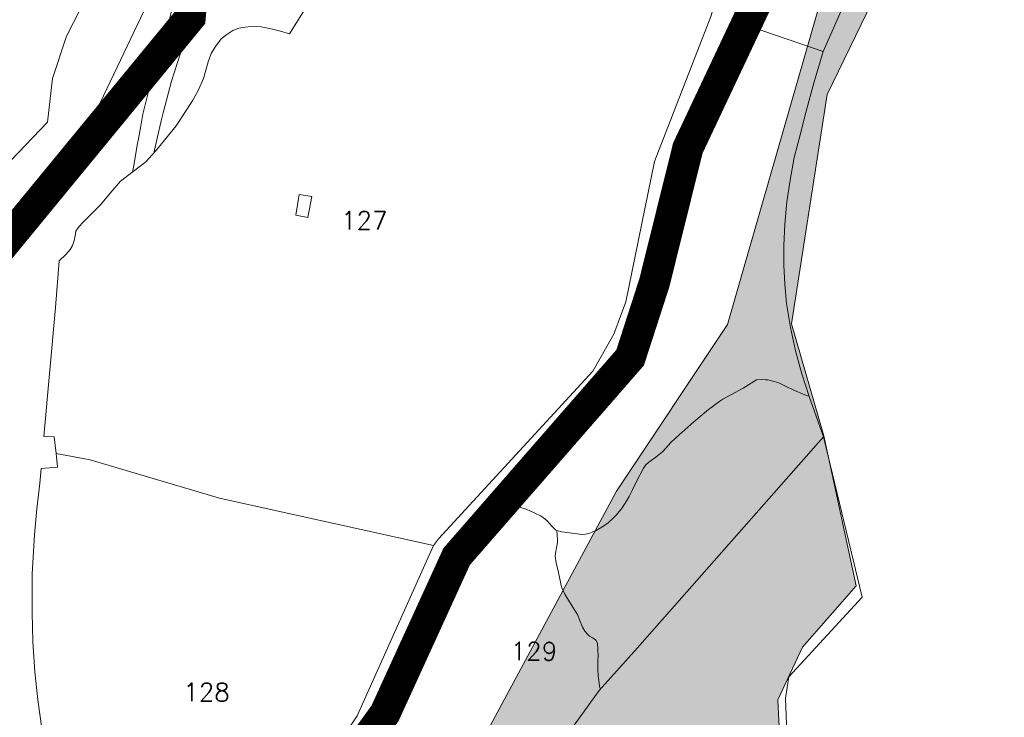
# Model space of a CAD drawing. Header units: metres. Extents: x 578835 to 593571, y 248557 to 255108.
# Tile 64 of 251: x 583330 to 583520, y 249474 to 249608. Entities that reach past the tile are written whole.
import ezdxf

# ---------------------------------------------------------------- set-up
doc = ezdxf.new("R2010")
doc.units = ezdxf.units.M
doc.linetypes.add('CACHEX2', pattern=[0.75, 0.5, -0.25])
doc.linetypes.add('SOLID_LINE', pattern=[0])
for name, color, linetype, lineweight in [('Cad-BATIMENT_BATI_LEGER13', 7, 'SOLID_LINE', 0), ('Cad-HYDROGRAPHI_COURS_D_EAU28', 5, 'SOLID_LINE', 0), ('Cad-PARCELLAIRE_PARCELLE1', 250, 'SOLID_LINE', 0), ('Cad-RESEAU_ROUT_AXE_DE_VOIE26', 255, 'SOLID_LINE', 0), ('Cad-RESEAU_ROUT_LIMITE_DE_VOIE_P23', 8, 'SOLID_LINE', 0), ('Cad-TOPONYMIE_NUMERO_DE_PARCELL182', 250, 'SOLID_LINE', 0), ('PLU', 7, 'CACHEX2', 5), ('PPRI global - contour', 152, 'Continuous', 5), ('PPRI global - hachures', 152, 'Continuous', 5)]:
    doc.layers.add(name, color=color, linetype=linetype, lineweight=lineweight)
doc.styles.add('TEXTSTYLE_45_11', font='txt.shx', dxfattribs={"oblique": 50})

msp = doc.modelspace()

# ---------------------------------------------------------------- hatches: boundary and pattern name
at = {"layer": 'PPRI global - hachures', "ltscale": 0.4}
h = msp.add_hatch(dxfattribs=at)
h.set_pattern_fill('ANSI36', color=256, scale=2, style=0)
h.paths.add_polyline_path([(584066.5, 250379.34), (584062.37, 250383.47), (584043.41, 250459.25), (584013.35, 250450.76), (584002.24, 250450.11), (583982.63, 250452.72), (583973.49, 250455.99), (583889.77, 250518.96), (583895.65, 250528.1), (583977.99, 250662.67), (584030.07, 250749.63), (583918.43, 250756.91), (583664.41, 250783.59), (583631.24, 250786.83), (583615.06, 250787.64), (583601.17, 250794.44), (583587.42, 250827.6), (583576.9, 250872.88), (583563.15, 250910.89), (583546.16, 250944.04), (583514.61, 250983.67), (583475.78, 251010.35), (583442.61, 251028.95), (583396.5, 251041.08), (583343.91, 251049.17), (583296.18, 251058.06), (583275.96, 251065.34), (583264.63, 251086.36), (583250.88, 251100.92), (583230.66, 251114.67), (583189.4, 251126.8), (583119.68, 251147.06), (583061.43, 251160.81), (583024.22, 251164.04), (582980.53, 251148.68), (582993.48, 251125.23), (583025.83, 251140.59), (583054.15, 251143.02), (583098.64, 251130.08), (583144.75, 251115.52), (583186.01, 251101.78), (583219.99, 251088.03), (583236.17, 251071.86), (583255.58, 251033.04), (583254.78, 251000.7), (583238.6, 250995.04), (583207.85, 250995.04), (583194.1, 251002.31), (583172.26, 251010.4), (583159.32, 250999.89), (583144.75, 250992.61), (583123.72, 250996.65), (583093.79, 251001.51), (583044.44, 251004.74), (583042.82, 250977.25), (583071.95, 250975.63), (583123.72, 250970.78), (583189.25, 250968.35), (583234.55, 250957.84), (583253.97, 250940.05), (583273.38, 250908.51), (583282.28, 250851.91), (583278.25, 250803.12), (583273.39, 250777.24), (583225.66, 250792.61), (583164.18, 250807.16), (583128.59, 250807.97), (583123.73, 250787.76), (583296.04, 250750.56), (583317.08, 251031.97), (583369.66, 251022.26), (583418.2, 250998.81), (583457.03, 250968.08), (583486.96, 250930.89), (583515.28, 250879.13), (583529.84, 250833.04), (583533.88, 250790.18), (583534.69, 250771.58), (583553.3, 250763.5), (583563.01, 250755.41), (583580, 250744.9), (583594.56, 250731.15), (583590.51, 250708.51), (583580.81, 250697.19), (583567.05, 250697.19), (583552.49, 250698.8), (583535.5, 250697.19), (583522.56, 250693.95), (583503.14, 250708.51), (583479.68, 250718.21), (583448.13, 250723.87), (583373.71, 250731.15), (583318.7, 250734.39), (583315.46, 250703.66), (583444.9, 250694.76), (583478.87, 250680.21), (583494.24, 250668.89), (583512.04, 250632.5), (583510.42, 250582.36), (583496.67, 250561.34), (583468.36, 250541.12), (583419.01, 250518.48), (583354.29, 250508.77), (583304.13, 250508.77), (583282.29, 250518.48), (583279.06, 250526.56), (583283.91, 250598.53), (583239.42, 250602.58), (583222.43, 250600.96), (583186.02, 250597.72), (583162.56, 250599.34), (583148, 250606.62), (583122.92, 250612.28), (583089.76, 250614.71), (583078.43, 250626.03), (583052.54, 250635.73), (583029.89, 250635.73), (583004.81, 250631.69), (582985.4, 250622.79), (582965.98, 250613.09), (582970.84, 250593.68), (583001.58, 250611.47), (583029.08, 250621.98), (583059.01, 250621.98), (583080.86, 250606.62), (583092.99, 250591.26), (583118.07, 250585.59), (583148.81, 250571.85), (583177.12, 250554.06), (583200.59, 250528.99), (583205.44, 250507.16), (583205.44, 250486.13), (583186.83, 250479.66), (583124.54, 250464.3), (583104.02, 250461.44), (583074.89, 250436.37), (583062.76, 250421.01), (583040.92, 250417.77), (583013.41, 250429.9), (582993.19, 250437.99), (582977.01, 250433.14), (582972.96, 250422.62), (582979.43, 250412.11), (583003.7, 250411.3), (583028.78, 250404.83), (583040.92, 250397.56), (583014.22, 250380.57), (582989.14, 250366.83), (582968.11, 250354.7), (582985.91, 250337.72), (583050.62, 250379.77), (583073.28, 250387.85), (583089.45, 250391.9), (583109.68, 250404.03), (583129.9, 250417.77), (583157.41, 250425.05), (583265.81, 250428.28), (583273.09, 250428.28), (583273.9, 250446.07), (583295.97, 250457.39), (583334.8, 250467.1), (583366.35, 250470.33), (583405.99, 250467.9), (583424.6, 250456.58), (583444.01, 250438.79), (583471.52, 250417.77), (583514.39, 250491.35), (583542.71, 250566.56), (583607.54, 250728.61), (583618.87, 250755.3), (583637.47, 250748.02), (583563.05, 250565.27), (583533.11, 250493.3), (583488.62, 250414.05), (583469.92, 250375), (583458.6, 250360.44), (583447.3, 250277.69), (583433.55, 250118.39), (583433.55, 250075.53), (583435.17, 250061.79), (583444.07, 250055.32), (583538.72, 249966.37), (583593.05, 249930.65), (583636.74, 249921.76), (583657.12, 249921.76), (583640.51, 249900.52), (583605.37, 249856.24), (583563.9, 249771.01), (583539.46, 249724.43), (583484.46, 249610.66), (583466.89, 249549.58), (583445.44, 249517.44), (583408.01, 249447.95), (583372.11, 249391.45), (583402.75, 249358.91), (583418.65, 249347.07), (583436.19, 249369.28), (583463.87, 249406.75), (583478.59, 249436.8), (583476.61, 249477.12), (583481.36, 249487.31), (583491.71, 249499.16), (583485.47, 249528.1), (583479.2, 249549.72), (583486.09, 249593.97), (583536.27, 249697.24), (583571.65, 249771.24), (583609.81, 249820.41), (583635.17, 249860.02), (583657.05, 249884.96), (583692.43, 249959.02), (583716.61, 250005.58), (583724.42, 250017.76), (583733.57, 250029.46), (583758.23, 250060.88), (583783.36, 250088.01), (583819.02, 250122.79), (583886.38, 250174.14), (583941.78, 250217.37), (583983.26, 250248.04), (584014.32, 250265.65), (584046.48, 250272.12), (584071.07, 250273.21)])

# ---------------------------------------------------------------- linework, layer by layer
at = {"layer": 'Cad-BATIMENT_BATI_LEGER13'}
msp.add_lwpolyline([(583385.83, 249570.22), (583386.56, 249574.29), (583384.14, 249574.65), (583383.48, 249570.68), (583385.83, 249570.22), (583385.83, 249570.22)], close=True, dxfattribs=at)
msp.add_lwpolyline([(583385.83, 249570.22), (583386.56, 249574.29), (583384.14, 249574.65), (583383.48, 249570.68), (583385.83, 249570.22), (583385.83, 249570.22)], close=True, dxfattribs=at)
at = {"layer": 'Cad-HYDROGRAPHI_COURS_D_EAU28'}
for points in [[(583567.79, 249822.49), (583564.62, 249815.98), (583553.44, 249790.97), (583533.11, 249750.93), (583512.53, 249707.07), (583508.26, 249698.03), (583500.06, 249680.51), (583480.68, 249649.91), (583476.66, 249645.79), (583469.2, 249636.36), (583471.11, 249633.17), (583463.65, 249609.03), (583452.79, 249581.04), (583447.22, 249553.93), (583444.93, 249547.72), (583440.83, 249540.58), (583411.03, 249508.22), (583410.07, 249506.91), (583395.33, 249474.02), (583370.39, 249436.95)], [(583375.05, 249435.44), (583400.67, 249474.24), (583414.46, 249504.61), (583446.43, 249540.6), (583449.58, 249545.32), (583451.17, 249549.02), (583454.22, 249565.77), (583456.09, 249574.07), (583459.19, 249583.35), (583469.19, 249607.82), (583493.81, 249658.58), (583516.84, 249705.77), (583535.43, 249743.87), (583557.85, 249790.56), (583562.71, 249800.33), (583568.68, 249813.87), (583572.51, 249821.32)], [(583478.37, 249469.03), (583478.09, 249477.47), (583478.73, 249481.54), (583492.87, 249496.98), (583485.42, 249527.91), (583449.41, 249487.12), (583442.09, 249478.92), (583436.1, 249470.63)]]:
    msp.add_lwpolyline(points, dxfattribs=at)
at = {"layer": 'Cad-PARCELLAIRE_PARCELLE1'}
for points in [[(583609.79, 249820.19), (583601.51, 249809.7), (583571.6, 249770.98), (583555.86, 249743.13), (583542.07, 249718.68), (583530.06, 249697.61), (583514.11, 249665.41), (583499.67, 249634.77), (583485.32, 249602.26), (583469.19, 249607.82), (583469.19, 249607.82), (583469.19, 249607.82), (583493.81, 249658.58), (583516.84, 249705.77), (583535.43, 249743.87), (583557.85, 249790.56), (583562.71, 249800.33), (583568.68, 249813.87), (583572.51, 249821.32)], [(583343.31, 249613.37), (583339.2, 249605.23), (583336.5, 249597.09), (583335.55, 249588.65), (583317.2, 249569.5)], [(583463.65, 249609.03), (583452.79, 249581.04), (583447.22, 249553.93), (583444.93, 249547.72), (583440.83, 249540.58), (583411.03, 249508.22), (583410.07, 249506.91), (583368.73, 249516.06), (583343.79, 249523.46), (583337.18, 249524.69), (583337.18, 249524.69), (583337.18, 249524.69), (583336.83, 249527.89), (583334.85, 249527.95), (583337.05, 249552.88), (583337.79, 249561.86), (583339.09, 249563.08), (583339.91, 249564.04), (583340.34, 249564.86), (583340.67, 249565.78), (583340.85, 249566.69), (583341.03, 249567.59), (583341.61, 249568.42), (583342.36, 249569.26), (583344.04, 249570.96), (583345.79, 249572.67), (583347.66, 249574.95), (583349.62, 249577.23), (583352.1, 249579.11), (583354.5, 249580.97), (583356.39, 249583.02), (583358.11, 249585.18), (583360.35, 249587.93), (583362.33, 249590.88), (583363.57, 249592.88), (583364.72, 249594.87), (583365.69, 249597.07), (583366.13, 249598.66), (583366.58, 249600.27), (583367.11, 249601.87), (583367.97, 249603.28), (583369.09, 249604.71), (583370.17, 249605.58), (583371.35, 249606.35), (583372.47, 249606.78), (583373.69, 249606.99), (583374.83, 249607.08), (583376.82, 249607.03), (583378.75, 249606.63), (583380.51, 249606.22), (583382.28, 249605.7), (583386.57, 249612.63)], [(583375.05, 249435.44), (583400.67, 249474.24), (583414.46, 249504.61), (583446.43, 249540.6), (583449.58, 249545.32), (583451.17, 249549.02), (583454.22, 249565.77), (583456.09, 249574.07), (583459.19, 249583.35), (583469.19, 249607.82), (583485.32, 249602.26), (583485.32, 249602.26), (583485.32, 249602.26), (583483.58, 249596.42), (583482.01, 249590.5), (583480.89, 249586.17), (583479.76, 249581.84), (583478.98, 249577.43), (583478.33, 249573.24), (583477.96, 249568.98), (583477.73, 249564.84), (583477.71, 249561.05), (583477.93, 249557.39), (583478.24, 249553.62), (583479.04, 249549.01), (583479.99, 249544.51), (583481.19, 249540.05), (583482.62, 249535.71), (583485.42, 249527.91), (583449.41, 249487.12), (583442.09, 249478.92), (583436.1, 249470.63)], [(583334.43, 249471.62), (583333.64, 249477.13), (583333.1, 249482.55), (583332.71, 249488.31), (583332.57, 249493.98), (583332.6, 249501.45), (583333.04, 249508.96), (583333.45, 249514.01), (583334.02, 249518.96), (583334.28, 249521.77), (583337.48, 249522.04), (583337.18, 249524.69), (583343.79, 249523.46), (583368.73, 249516.06), (583410.07, 249506.91), (583410.07, 249506.91), (583410.07, 249506.91), (583395.33, 249474.02), (583370.39, 249436.95)]]:
    msp.add_lwpolyline(points, dxfattribs=at)
at = {"layer": 'Cad-RESEAU_ROUT_AXE_DE_VOIE26'}
msp.add_lwpolyline([(583363.03, 250056.85), (583371.13, 249987.64), (583372.85, 249972.83), (583376.19, 249962.3), (583384.58, 249900.39), (583385.52, 249884.8), (583385.08, 249858.71), (583384.82, 249851.83), (583383.24, 249786.8), (583380.13, 249744.36), (583378.89, 249731.33), (583377.8, 249709.67), (583373.2, 249694.02), (583367.99, 249667.04), (583363.5, 249639.94), (583362.83, 249628.36), (583342.34, 249585.35), (583311.63, 249553.68), (583302.1, 249527.99), (583289.68, 249510.39), (583265.46, 249491.67)], dxfattribs=at)
msp.add_lwpolyline([(583363.03, 250056.85), (583371.13, 249987.64), (583372.85, 249972.83), (583376.19, 249962.3), (583384.58, 249900.39), (583385.52, 249884.8), (583385.08, 249858.71), (583384.82, 249851.83), (583383.24, 249786.8), (583380.13, 249744.36), (583378.89, 249731.33), (583377.8, 249709.67), (583373.2, 249694.02), (583367.99, 249667.04), (583363.5, 249639.94), (583362.83, 249628.36), (583342.34, 249585.35), (583311.63, 249553.68), (583302.1, 249527.99), (583289.68, 249510.39), (583265.46, 249491.67)], dxfattribs=at)
at = {"layer": 'Cad-RESEAU_ROUT_LIMITE_DE_VOIE_P23'}
for points in [[(583359.6, 249610.69), (583359, 249608.12), (583357.98, 249604.29), (583356.89, 249600.37), (583356.6, 249599.4), (583355.02, 249594.54), (583353.94, 249590.16), (583353.72, 249589.06), (583353.09, 249585.43), (583352.94, 249584.52), (583352.16, 249579.93), (583351.92, 249579)], [(583356.09, 249582.68), (583356.8, 249585.84), (583357.49, 249588.87), (583357.87, 249590.42), (583359.51, 249596.58), (583361.21, 249601.99), (583362.28, 249605.61), (583363.04, 249608.64)], [(583482.59, 249535.74), (583482.32, 249535.83), (583481.78, 249536.03), (583479.64, 249536.9), (583478.07, 249537.71), (583477.02, 249538.21), (583476.55, 249538.38), (583475.59, 249538.67), (583474.63, 249538.88), (583474.2, 249538.92), (583473.33, 249538.97), (583472.46, 249538.91), (583471.95, 249538.58), (583469.86, 249537.28), (583467.49, 249536.02), (583465.94, 249535.14), (583465.37, 249534.77), (583463.21, 249533.18), (583460.37, 249530.78), (583458.01, 249528.73), (583457.58, 249528.36), (583455.92, 249526.8), (583454.98, 249525.71), (583454.32, 249525.02), (583453, 249523.99), (583451.64, 249522.99), (583451.05, 249522.42), (583450.62, 249521.84), (583449.27, 249519.29), (583448.44, 249517.51), (583447.85, 249516.36), (583447.41, 249515.62), (583446.49, 249514.19), (583445.44, 249512.86), (583444.93, 249512.33), (583443.81, 249511.33), (583442.6, 249510.47), (583441.38, 249509.77), (583440.09, 249509.23), (583439.41, 249509.08), (583438.81, 249509.02), (583436.37, 249509.39), (583434.86, 249509.56), (583433.88, 249509.79), (583433.66, 249509.92), (583432.96, 249510.66), (583432, 249511.7), (583431.29, 249512.33), (583430.77, 249512.65), (583428.54, 249513.69), (583427.91, 249513.95), (583425.33, 249514.79), (583424.68, 249515.07), (583424.07, 249515.36)], [(583442.31, 249479.21), (583442.22, 249479.47), (583442.15, 249479.84), (583441.93, 249481.32), (583441.9, 249481.68), (583441.83, 249483.14), (583441.84, 249484.97), (583441.85, 249485.38), (583441.8, 249487.04), (583441.72, 249488), (583441.5, 249488.59), (583441.3, 249488.8), (583440.76, 249489.08), (583440.23, 249489.39), (583439.91, 249489.71), (583439.32, 249490.4), (583438.83, 249491.17), (583438.29, 249492.55), (583437.93, 249493.47), (583436.35, 249496.06), (583435.42, 249497.54), (583434.91, 249498.59), (583434.72, 249499.2), (583434.22, 249501.69), (583433.77, 249503.59), (583433.6, 249504.87), (583433.62, 249505.42), (583433.83, 249506.47), (583434.01, 249507.53), (583434.01, 249507.99), (583433.88, 249509.79)]]:
    msp.add_lwpolyline(points, dxfattribs=at)
at = {"layer": 'PLU', "color": 7, "ltscale": 2, "const_width": 6}
for points in [[(583363.68, 249423.61), (583400.71, 249474.51), (583414.56, 249504.8), (583448.06, 249543.2), (583452.74, 249557.66), (583459.2, 249583.63), (583516.9, 249705.94), (583604.13, 249890.17), (583614.28, 249916.79)], [(583219.42, 249430.61), (583219.42, 249430.61), (583269.31, 249494.83), (583363.09, 249608.86), (583368.04, 249667.25), (583383.49, 249737.9), (583387.66, 249788.49)]]:
    msp.add_lwpolyline(points, dxfattribs=at)
at = {"layer": 'PPRI global - contour'}
for points in [[(583637.47, 250748.02), (583563.05, 250565.27), (583533.11, 250493.3), (583488.62, 250414.05), (583469.92, 250375), (583458.6, 250360.44), (583447.3, 250277.69), (583433.55, 250118.39), (583433.55, 250075.53), (583435.17, 250061.79), (583444.07, 250055.32), (583538.72, 249966.37), (583593.05, 249930.65), (583636.74, 249921.76), (583657.12, 249921.76), (583640.51, 249900.52), (583605.37, 249856.24), (583563.9, 249771.01), (583539.46, 249724.43), (583484.46, 249610.66), (583466.89, 249549.58), (583445.44, 249517.44), (583408.01, 249447.95)], [(583478.59, 249436.8), (583476.61, 249477.12), (583481.36, 249487.31), (583491.71, 249499.16), (583485.47, 249528.1), (583479.2, 249549.72), (583486.09, 249593.97), (583536.27, 249697.24), (583571.65, 249771.24), (583609.81, 249820.41), (583635.17, 249860.02), (583657.05, 249884.96), (583692.43, 249959.02)]]:
    msp.add_lwpolyline(points, dxfattribs=at).dxf.unprotected_set("ltscale", 0)

# ---------------------------------------------------------------- texts
at = {"layer": 'Cad-TOPONYMIE_NUMERO_DE_PARCELL182', "style": 'TEXTSTYLE_45_11'}
for s, p in [('127', (583392.2, 249567.96)), ('129', (583424.98, 249484.8)), ('128', (583361.74, 249476.91))]:
    msp.add_text(s, height=3.491, rotation=359.5887, dxfattribs=at).set_placement(p)

doc.saveas('drawing.dxf')
